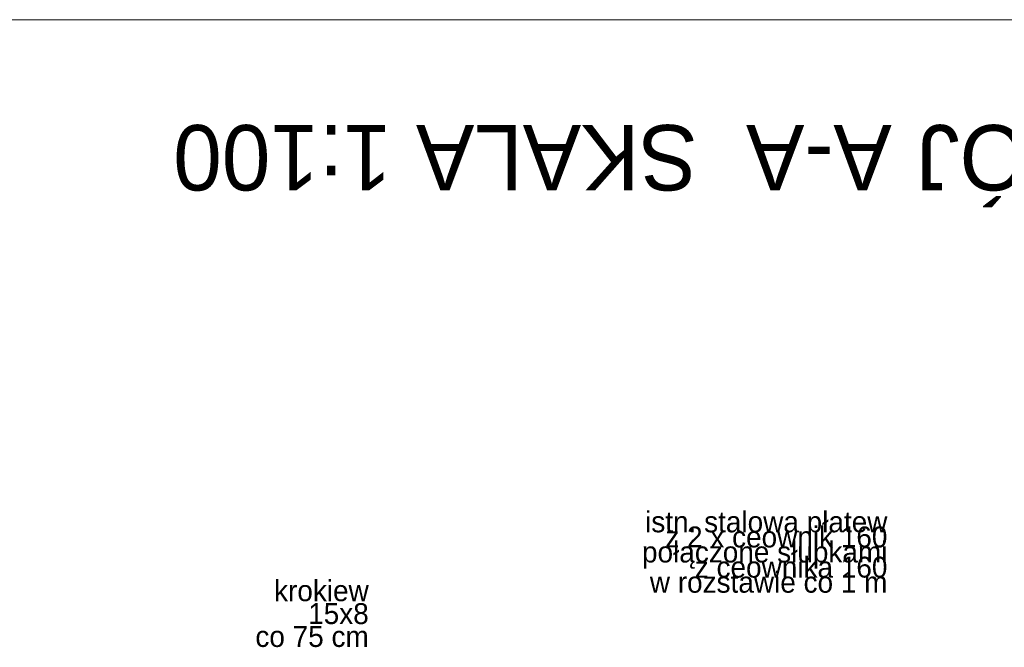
# Model space of a CAD drawing. Extents: x -394022 to -71759, y -12022 to 18278.
# Tile 44 of 91: x -219789 to -212250, y 12877 to 17678. Entities that reach past the tile are written whole.
import ezdxf

# ---------------------------------------------------------------- set-up
doc = ezdxf.new("R2010")
doc.units = 0
doc.header["$MEASUREMENT"] = 0
for name, color, linetype, lineweight in [('Arch opisy_Nr_Pióra__1', 7, 'Continuous', 25), ('ARCH TABELA_Nr_Pióra__21', 7, 'Continuous', 13), ('INWENT OPISY_Nr_Pióra__21', 7, 'Continuous', 13)]:
    doc.layers.add(name, color=color, linetype=linetype, lineweight=lineweight)
doc.styles.add('GENERATED_STYLE_4', font='txt')
doc.styles.add('GENERATED_STYLE_8', font='txt')

msp = doc.modelspace()

# ---------------------------------------------------------------- linework, layer by layer
at = {"layer": 'ARCH TABELA_Nr_Pióra__21', "linetype": 'Continuous'}
msp.add_line((-244021.9, 17678.4), (-202221.9, 17678.4), dxfattribs=at)

# ---------------------------------------------------------------- texts
at = {"layer": 'Arch opisy_Nr_Pióra__1', "linetype": 'Continuous', "insert": (-218613.3, 16372.5), "char_height": 500, "attachment_point": 3, "rotation": 180, "style": 'GENERATED_STYLE_4'}
msp.add_mtext('{INWENTARYZACJA PRZEKRÓJ A-A  SKALA 1:100}', dxfattribs=at)
at = {"layer": 'INWENT OPISY_Nr_Pióra__21', "linetype": 'Continuous', "char_height": 160, "attachment_point": 3, "style": 'GENERATED_STYLE_8'}
for s, insert, width, line_spacing_factor in [('{istn. stalowa płatew\\Pz 2 x ceownik 160\\Ppołączone słupkami \\Pz ceownika 160\\Pw rozstawie co 1 m}', (-213145.2, 13916.6), 1872.368, 0.433142), ('{krokiew 15x8\\Pco 75 cm}', (-217116.3, 13389.5), 911.005, 0.656218)]:
    msp.add_mtext(s, dxfattribs=dict(at, insert=insert, width=width, line_spacing_factor=line_spacing_factor))

doc.saveas('drawing.dxf')
